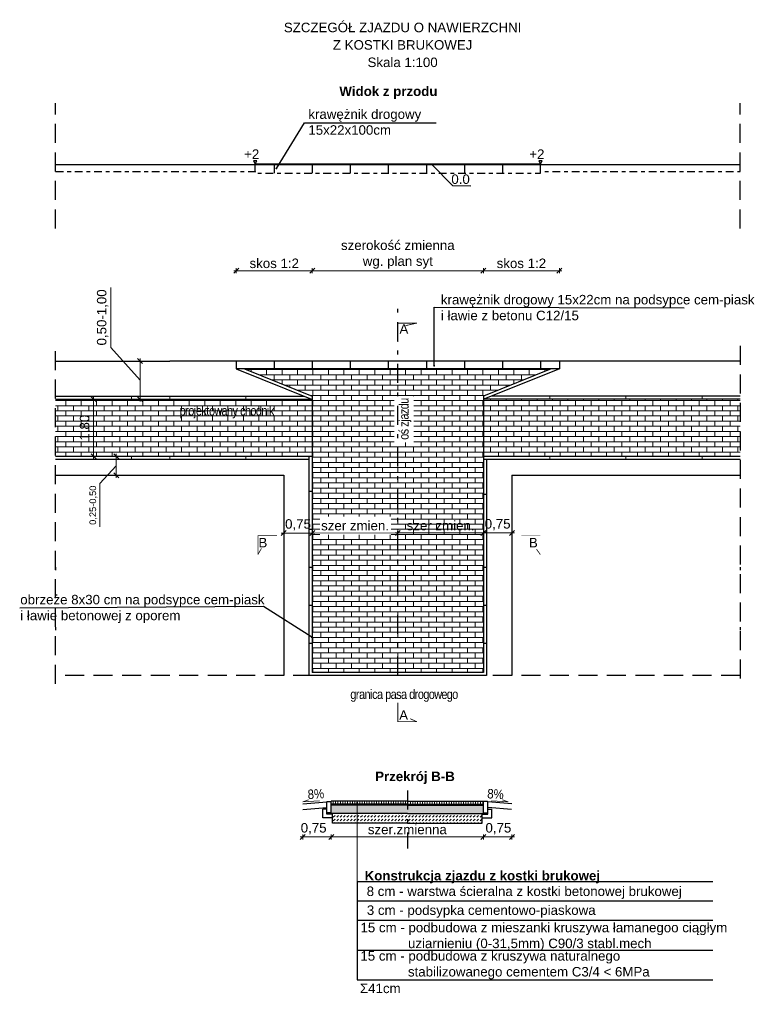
# Model space of a CAD drawing. Header units: metres. Extents: x -854 to 2789, y -128 to 3826.
# Tile 4 of 21: x 212 to 231, y 30 to 56. Entities that reach past the tile are written whole.
import ezdxf
from ezdxf.enums import TextEntityAlignment as Align

# ---------------------------------------------------------------- set-up
doc = ezdxf.new("R2010")
doc.units = ezdxf.units.M
for name, pattern in [('CIĄGŁA', [0]), ('DASHDOT', [1, 0.5, -0.25, 0, -0.25]), ('DASHDOTX2', [50.8, 25.4, -12.7, 0, -12.7]), ('HIDDEN', [0.375, 0.25, -0.125])]:
    doc.linetypes.add(name, pattern=pattern)
for name, color, linetype, lineweight in [('A opisy', 7, 'CIĄGŁA', 13), ('ACODR', 7, 'Continuous', 18), ('D_3_KRESKOWANIE', 7, 'Continuous', 0), ('D_3_OPIS', 7, 'Continuous', 0), ('D_3_WYMIAROWANIE', 7, 'Continuous', 0), ('HATCHE', 7, 'Continuous', 13), ('KRAWĘŻNIK', 7, 'Continuous', 30), ('opis warstw', 7, 'Continuous', 0)]:
    doc.layers.add(name, color=color, linetype=linetype, lineweight=lineweight)
doc.layers.add('OPISY_I_WYMIARY', color=7, linetype='Continuous')
doc.styles.add('opisy', font='arial.ttf', dxfattribs={"height": 0.175})
doc.styles.add('Style-Arial', font='arial.ttf')
doc.styles.add('wym 1do50', font='arial.ttf', dxfattribs={"height": 0.175})
doc.styles.add('WYMIARY', font='geniso.shx', dxfattribs={"width": 0.8})
doc.dimstyles.new('Podstawowy_0_5', dxfattribs={"dimtxt": 0.1, "dimasz": 0.05, "dimexe": 0.1, "dimexo": 0.25, "dimgap": 0.1, "dimtad": 1, "dimzin": 0, "dimdsep": 46, "dimtxsty": 'WYMIARY', "dimblk": 'ARCHTICK', "dimcen": 0.09, "dimclrt": 2, "dimadec": 0, "dimazin": 0, "dimtfac": 1, "dimtofl": 0, "dimtmove": 0, "dimatfit": 3, "dimldrblk": 'ARCHTICK', "dimfxl": 0.7, "dimfxlon": 1, "dimtolj": 1, "dimtzin": 0, "dimarcsym": 0})
doc.dimstyles.new('Wymiar_1 50', dxfattribs={"dimtxt": 0.175, "dimasz": 0.013125, "dimexe": 0.0175, "dimexo": 2.275, "dimgap": 0.065625, "dimtad": 1, "dimzin": 0, "dimtxsty": 'wym 1do50', "dimblk": 'znacznik wymiaru', "dimcen": 0.3, "dimse1": 1, "dimse2": 1, "dimadec": 0, "dimazin": 0, "dimtfac": 1, "dimtmove": 1, "dimatfit": 2, "dimfxl": 1, "dimtzin": 0, "dimlwd": -1, "dimlwe": 0, "dimarcsym": 0})
pattern_1 = [(0, (-16.16635, -0.77066), (0, 0.1354836), []), (90, (-16.16635, -0.77066), (-0.2032, 0.1354836), [0.1354836, -0.1354836])]

# ---------------------------------------------------------------- blocks, each defined once
blk = doc.blocks.new('_ARCHTICK')
at = {"color": 0, "linetype": 'ByBlock', "const_width": 0.15}
blk.add_lwpolyline([(-0.5, -0.5), (0.5, 0.5)], dxfattribs=at)
blk = doc.blocks.new('znacznik wymiaru')
at = {"color": 7}
for p, q in [((-5, -5), (5, 5)), ((-5, 0), (0, 0)), ((0, 5), (0, -5)), ((5, 0), (0, 0))]:
    blk.add_line(p, q, dxfattribs=at)
blk = doc.blocks.new('*D209')
at = {"layer": 'D_3_WYMIAROWANIE', "color": 0, "linetype": 'Continuous', "transparency": 16777216}
blk.add_line((219.338, 42.622), (221.562, 42.623), dxfattribs=at)
at = {"layer": 'Defpoints', "color": 0, "linetype": 'Continuous', "transparency": 16777216}
for p in [(219.325, 42.622), (221.575, 42.623), (221.575, 42.623)]:
    blk.add_point(p, dxfattribs=at)
at = {"layer": 'D_3_WYMIAROWANIE', "color": 0, "linetype": 'Continuous', "transparency": 16777216, "xscale": 0.013125, "yscale": 0.013125, "zscale": 0.013125}
for p, rotation in [((219.325, 42.622), 180.0354428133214), ((221.575, 42.623), 0.03544281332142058)]:
    blk.add_blockref('znacznik wymiaru', p, dxfattribs=dict(at, rotation=rotation))
at = {"layer": 'D_3_WYMIAROWANIE', "color": 0, "linetype": 'Continuous', "transparency": 16777216, "insert": (220.45, 42.815), "char_height": 0.175, "attachment_point": 5, "rotation": 0.0354, "style": 'wym 1do50'}
blk.add_mtext('{\\H1.42857x;szer zmien.}', dxfattribs=at)
blk = doc.blocks.new('*D210')
at = {"layer": 'D_3_WYMIAROWANIE', "color": 0, "linetype": 'Continuous', "transparency": 16777216}
blk.add_line((221.588, 42.623), (223.812, 42.625), dxfattribs=at)
at = {"layer": 'Defpoints', "color": 0, "linetype": 'Continuous', "transparency": 16777216}
for p in [(221.575, 42.623), (223.825, 42.625), (223.825, 42.625)]:
    blk.add_point(p, dxfattribs=at)
at = {"layer": 'D_3_WYMIAROWANIE', "color": 0, "linetype": 'Continuous', "transparency": 16777216, "xscale": 0.013125, "yscale": 0.013125, "zscale": 0.013125}
for p, rotation in [((221.575, 42.623), 180.0572703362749), ((223.825, 42.625), 0.05727033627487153)]:
    blk.add_blockref('znacznik wymiaru', p, dxfattribs=dict(at, rotation=rotation))
at = {"layer": 'D_3_WYMIAROWANIE', "color": 0, "linetype": 'Continuous', "transparency": 16777216, "insert": (222.7, 42.817), "char_height": 0.175, "attachment_point": 5, "rotation": 0.0573, "style": 'wym 1do50'}
blk.add_mtext('{\\H1.42857x;szer zmien.}', dxfattribs=at)
blk = doc.blocks.new('*D211')
at = {"layer": 'D_3_WYMIAROWANIE', "color": 0, "linetype": 'Continuous', "transparency": 16777216}
blk.add_line((219.312, 49.522), (217.338, 49.522), dxfattribs=at)
at = {"layer": 'Defpoints', "color": 0, "linetype": 'Continuous', "transparency": 16777216}
for p in [(217.325, 49.522), (217.325, 47.143), (219.325, 45.843)]:
    blk.add_point(p, dxfattribs=at)
at = {"layer": 'D_3_WYMIAROWANIE', "color": 0, "linetype": 'Continuous', "transparency": 16777216, "xscale": 0.013125, "yscale": 0.013125, "zscale": 0.013125, "rotation": 180}
blk.add_blockref('znacznik wymiaru', (217.325, 49.522), dxfattribs=at)
at = {"layer": 'D_3_WYMIAROWANIE', "color": 0, "linetype": 'Continuous', "transparency": 16777216, "xscale": 0.013125, "yscale": 0.013125, "zscale": 0.013125}
blk.add_blockref('znacznik wymiaru', (219.325, 49.522), dxfattribs=at)
at = {"layer": 'D_3_WYMIAROWANIE', "color": 0, "linetype": 'Continuous', "transparency": 16777216, "insert": (218.325, 49.715), "char_height": 0.175, "attachment_point": 5, "style": 'wym 1do50'}
blk.add_mtext('{\\H1.42857x;skos 1:2}', dxfattribs=at)
blk = doc.blocks.new('*D212')
at = {"layer": 'D_3_WYMIAROWANIE', "color": 0, "linetype": 'Continuous', "transparency": 16777216}
blk.add_line((223.838, 49.522), (225.812, 49.522), dxfattribs=at)
at = {"layer": 'Defpoints', "color": 0, "linetype": 'Continuous', "transparency": 16777216}
for p in [(225.825, 49.522), (225.825, 47.143), (223.825, 45.643)]:
    blk.add_point(p, dxfattribs=at)
at = {"layer": 'D_3_WYMIAROWANIE', "color": 0, "linetype": 'Continuous', "transparency": 16777216, "xscale": 0.013125, "yscale": 0.013125, "zscale": 0.013125, "rotation": 180}
blk.add_blockref('znacznik wymiaru', (223.825, 49.522), dxfattribs=at)
at = {"layer": 'D_3_WYMIAROWANIE', "color": 0, "linetype": 'Continuous', "transparency": 16777216, "xscale": 0.013125, "yscale": 0.013125, "zscale": 0.013125}
blk.add_blockref('znacznik wymiaru', (225.825, 49.522), dxfattribs=at)
at = {"layer": 'D_3_WYMIAROWANIE', "color": 0, "linetype": 'Continuous', "transparency": 16777216, "insert": (224.825, 49.715), "char_height": 0.175, "attachment_point": 5, "style": 'wym 1do50'}
blk.add_mtext('{\\H1.42857x;skos 1:2}', dxfattribs=at)
blk = doc.blocks.new('*D213')
at = {"layer": 'D_3_WYMIAROWANIE', "color": 0, "linetype": 'Continuous', "transparency": 16777216}
blk.add_line((219.338, 49.522), (223.812, 49.522), dxfattribs=at)
at = {"layer": 'Defpoints', "color": 0, "linetype": 'Continuous', "transparency": 16777216}
for p in [(223.825, 49.522), (219.325, 43.152), (223.825, 43.12)]:
    blk.add_point(p, dxfattribs=at)
at = {"layer": 'D_3_WYMIAROWANIE', "color": 0, "linetype": 'Continuous', "transparency": 16777216, "xscale": 0.013125, "yscale": 0.013125, "zscale": 0.013125, "rotation": 180}
blk.add_blockref('znacznik wymiaru', (219.325, 49.522), dxfattribs=at)
at = {"layer": 'D_3_WYMIAROWANIE', "color": 0, "linetype": 'Continuous', "transparency": 16777216, "xscale": 0.013125, "yscale": 0.013125, "zscale": 0.013125}
blk.add_blockref('znacznik wymiaru', (223.825, 49.522), dxfattribs=at)
at = {"layer": 'D_3_WYMIAROWANIE', "color": 0, "linetype": 'Continuous', "transparency": 16777216, "insert": (221.575, 49.946), "char_height": 0.175, "attachment_point": 5, "style": 'wym 1do50'}
blk.add_mtext('{\\H1.42857x;szerokość zmienna\\Pwg. plan syt}', dxfattribs=at)
blk = doc.blocks.new('_Dot')
at = {"color": 0, "linetype": 'ByBlock', "lineweight": -2}
blk.add_line((-0.5, 0), (-1, 0), dxfattribs=at)
at = {"color": 0, "linetype": 'ByBlock', "const_width": 0.5}
blk.add_lwpolyline([(-0.25, 0, 1), (0.25, 0, 1)], format="xyb", close=True, dxfattribs=at)
blk = doc.blocks.new('*D221')
at = {"layer": 'D_3_WYMIAROWANIE', "color": 0, "linetype": 'Continuous', "transparency": 16777216}
blk.add_line((219.088, 34.628), (219.812, 34.628), dxfattribs=at)
at = {"layer": 'Defpoints', "color": 0, "linetype": 'Continuous', "transparency": 16777216}
for p in [(219.075, 35.5), (219.825, 35.56), (219.825, 34.628)]:
    blk.add_point(p, dxfattribs=at)
at = {"layer": 'D_3_WYMIAROWANIE', "color": 0, "linetype": 'Continuous', "transparency": 16777216, "xscale": 0.013125, "yscale": 0.013125, "zscale": 0.013125, "rotation": 180}
blk.add_blockref('znacznik wymiaru', (219.075, 34.628), dxfattribs=at)
at = {"layer": 'D_3_WYMIAROWANIE', "color": 0, "linetype": 'Continuous', "transparency": 16777216, "xscale": 0.013125, "yscale": 0.013125, "zscale": 0.013125}
blk.add_blockref('znacznik wymiaru', (219.825, 34.628), dxfattribs=at)
at = {"layer": 'D_3_WYMIAROWANIE', "color": 0, "linetype": 'Continuous', "transparency": 16777216, "insert": (219.361, 34.844), "char_height": 0.175, "attachment_point": 5, "style": 'wym 1do50'}
blk.add_mtext('{\\H1.42857x;0,75}', dxfattribs=at)
blk = doc.blocks.new('*D222')
at = {"layer": 'D_3_WYMIAROWANIE', "color": 0, "linetype": 'Continuous', "transparency": 16777216}
blk.add_line((219.838, 34.628), (223.812, 34.628), dxfattribs=at)
at = {"layer": 'Defpoints', "color": 0, "linetype": 'Continuous', "transparency": 16777216}
for p in [(219.825, 35.56), (223.825, 35.56), (223.825, 34.628)]:
    blk.add_point(p, dxfattribs=at)
at = {"layer": 'D_3_WYMIAROWANIE', "color": 0, "linetype": 'Continuous', "transparency": 16777216, "xscale": 0.013125, "yscale": 0.013125, "zscale": 0.013125, "rotation": 180}
blk.add_blockref('znacznik wymiaru', (219.825, 34.628), dxfattribs=at)
at = {"layer": 'D_3_WYMIAROWANIE', "color": 0, "linetype": 'Continuous', "transparency": 16777216, "xscale": 0.013125, "yscale": 0.013125, "zscale": 0.013125}
blk.add_blockref('znacznik wymiaru', (223.825, 34.628), dxfattribs=at)
at = {"layer": 'D_3_WYMIAROWANIE', "color": 0, "linetype": 'Continuous', "transparency": 16777216, "insert": (221.825, 34.821), "char_height": 0.175, "attachment_point": 5, "style": 'wym 1do50'}
blk.add_mtext('{\\H1.42857x;szer.zmienna}', dxfattribs=at)
blk = doc.blocks.new('*D223')
at = {"layer": 'D_3_WYMIAROWANIE', "color": 0, "linetype": 'Continuous', "transparency": 16777216}
blk.add_line((223.838, 34.628), (224.562, 34.628), dxfattribs=at)
at = {"layer": 'Defpoints', "color": 0, "linetype": 'Continuous', "transparency": 16777216}
for p in [(223.825, 35.56), (224.575, 35.5), (224.575, 34.628)]:
    blk.add_point(p, dxfattribs=at)
at = {"layer": 'D_3_WYMIAROWANIE', "color": 0, "linetype": 'Continuous', "transparency": 16777216, "xscale": 0.013125, "yscale": 0.013125, "zscale": 0.013125, "rotation": 180}
blk.add_blockref('znacznik wymiaru', (223.825, 34.628), dxfattribs=at)
at = {"layer": 'D_3_WYMIAROWANIE', "color": 0, "linetype": 'Continuous', "transparency": 16777216, "xscale": 0.013125, "yscale": 0.013125, "zscale": 0.013125}
blk.add_blockref('znacznik wymiaru', (224.575, 34.628), dxfattribs=at)
at = {"layer": 'D_3_WYMIAROWANIE', "color": 0, "linetype": 'Continuous', "transparency": 16777216, "insert": (224.22, 34.844), "char_height": 0.175, "attachment_point": 5, "style": 'wym 1do50'}
blk.add_mtext('{\\H1.42857x;0,75}', dxfattribs=at)
blk = doc.blocks.new('*D215')
at = {"layer": 'D_3_WYMIAROWANIE', "color": 0, "linetype": 'Continuous', "transparency": 16777216}
for p, q in [((214.025, 47.506), (214.025, 49.082)), ((214.795, 46.643), (214.025, 47.506)), ((214.795, 46.157), (214.795, 47.13))]:
    blk.add_line(p, q, dxfattribs=at)
at = {"layer": 'Defpoints', "color": 0, "linetype": 'Continuous', "transparency": 16777216}
for p in [(214.795, 47.143), (214.795, 47.143), (214.711, 46.143)]:
    blk.add_point(p, dxfattribs=at)
at = {"layer": 'D_3_WYMIAROWANIE', "color": 0, "linetype": 'Continuous', "transparency": 16777216, "xscale": 0.013125, "yscale": 0.013125, "zscale": 0.013125}
for p, rotation in [((214.795, 47.143), 90), ((214.795, 46.143), 270)]:
    blk.add_blockref('znacznik wymiaru', p, dxfattribs=dict(at, rotation=rotation))
at = {"layer": 'D_3_WYMIAROWANIE', "color": 0, "linetype": 'Continuous', "transparency": 16777216, "insert": (213.809, 48.294), "char_height": 0.175, "attachment_point": 5, "rotation": 90, "style": 'wym 1do50'}
blk.add_mtext('{\\H1.42857x;0,50-1,00}', dxfattribs=at)
blk = doc.blocks.new('*D216')
at = {"layer": 'D_3_WYMIAROWANIE', "color": 0, "linetype": 'Continuous', "transparency": 16777216}
blk.add_line((213.575, 46.13), (213.575, 44.657), dxfattribs=at)
at = {"layer": 'Defpoints', "color": 0, "linetype": 'Continuous', "transparency": 16777216}
for p in [(213.575, 46.143), (213.575, 44.643), (214.711, 44.643)]:
    blk.add_point(p, dxfattribs=at)
at = {"layer": 'D_3_WYMIAROWANIE', "color": 0, "linetype": 'Continuous', "transparency": 16777216, "xscale": 0.013125, "yscale": 0.013125, "zscale": 0.013125}
for p, rotation in [((213.575, 46.143), 90), ((213.575, 44.643), 270)]:
    blk.add_blockref('znacznik wymiaru', p, dxfattribs=dict(at, rotation=rotation))
at = {"layer": 'D_3_WYMIAROWANIE', "color": 0, "linetype": 'Continuous', "transparency": 16777216, "insert": (213.359, 45.393), "char_height": 0.175, "attachment_point": 5, "rotation": 90, "style": 'wym 1do50'}
blk.add_mtext('{\\H1.42857x;1,80}', dxfattribs=at)
blk = doc.blocks.new('*D217')
at = {"layer": 'D_3_WYMIAROWANIE', "color": 0, "linetype": 'Continuous', "transparency": 16777216}
blk.add_line((219.312, 42.622), (218.588, 42.622), dxfattribs=at)
at = {"layer": 'Defpoints', "color": 0, "linetype": 'Continuous', "transparency": 16777216}
for p in [(218.575, 42.622), (218.575, 42.622), (219.325, 42.622)]:
    blk.add_point(p, dxfattribs=at)
at = {"layer": 'D_3_WYMIAROWANIE', "color": 0, "linetype": 'Continuous', "transparency": 16777216, "xscale": 0.013125, "yscale": 0.013125, "zscale": 0.013125, "rotation": 180}
blk.add_blockref('znacznik wymiaru', (218.575, 42.622), dxfattribs=at)
at = {"layer": 'D_3_WYMIAROWANIE', "color": 0, "linetype": 'Continuous', "transparency": 16777216, "xscale": 0.013125, "yscale": 0.013125, "zscale": 0.013125}
blk.add_blockref('znacznik wymiaru', (219.325, 42.622), dxfattribs=at)
at = {"layer": 'D_3_WYMIAROWANIE', "color": 0, "linetype": 'Continuous', "transparency": 16777216, "insert": (218.95, 42.838), "char_height": 0.175, "attachment_point": 5, "style": 'wym 1do50'}
blk.add_mtext('{\\H1.42857x;0,75}', dxfattribs=at)
blk = doc.blocks.new('*D218')
at = {"layer": 'D_3_WYMIAROWANIE', "color": 0, "linetype": 'Continuous', "transparency": 16777216}
blk.add_line((224.562, 42.625), (223.838, 42.625), dxfattribs=at)
at = {"layer": 'Defpoints', "color": 0, "linetype": 'Continuous', "transparency": 16777216}
for p in [(223.825, 42.625), (223.825, 42.625), (224.575, 42.625)]:
    blk.add_point(p, dxfattribs=at)
at = {"layer": 'D_3_WYMIAROWANIE', "color": 0, "linetype": 'Continuous', "transparency": 16777216, "xscale": 0.013125, "yscale": 0.013125, "zscale": 0.013125, "rotation": 180}
blk.add_blockref('znacznik wymiaru', (223.825, 42.625), dxfattribs=at)
at = {"layer": 'D_3_WYMIAROWANIE', "color": 0, "linetype": 'Continuous', "transparency": 16777216, "xscale": 0.013125, "yscale": 0.013125, "zscale": 0.013125}
blk.add_blockref('znacznik wymiaru', (224.575, 42.625), dxfattribs=at)
at = {"layer": 'D_3_WYMIAROWANIE', "color": 0, "linetype": 'Continuous', "transparency": 16777216, "insert": (224.2, 42.841), "char_height": 0.175, "attachment_point": 5, "style": 'wym 1do50'}
blk.add_mtext('{\\H1.42857x;0,75}', dxfattribs=at)
blk = doc.blocks.new('*D219')
at = {"layer": 'D_3_WYMIAROWANIE', "color": 0, "linetype": 'Continuous', "transparency": 16777216}
for p, q in [((214.17, 44.157), (214.17, 44.63)), ((214.17, 44.393), (213.739, 43.924)), ((213.739, 43.924), (213.739, 42.782))]:
    blk.add_line(p, q, dxfattribs=at)
at = {"layer": 'Defpoints', "color": 0, "linetype": 'Continuous', "transparency": 16777216}
for p in [(213.405, 44.643), (214.17, 44.643), (213.405, 44.143)]:
    blk.add_point(p, dxfattribs=at)
at = {"layer": 'D_3_WYMIAROWANIE', "color": 0, "linetype": 'Continuous', "transparency": 16777216, "xscale": 0.013125, "yscale": 0.013125, "zscale": 0.013125}
for p, rotation in [((214.17, 44.643), 90), ((214.17, 44.143), 270)]:
    blk.add_blockref('znacznik wymiaru', p, dxfattribs=dict(at, rotation=rotation))
at = {"layer": 'D_3_WYMIAROWANIE', "color": 0, "linetype": 'Continuous', "transparency": 16777216, "insert": (213.569, 43.353), "char_height": 0.175, "attachment_point": 5, "rotation": 90, "style": 'wym 1do50'}
blk.add_mtext('0,25-0,50', dxfattribs=at)

msp = doc.modelspace()

# ---------------------------------------------------------------- hatches: boundary and pattern name
at = {"lineweight": 13}
h = msp.add_hatch(dxfattribs=at)
h.set_pattern_fill('AR-BRSTD', color=253, scale=0.002)
h.set_pattern_definition(pattern_1)
h.paths.add_polyline_path([(219.325, 46.143), (212.575, 46.143), (212.575, 44.643), (219.325, 44.643)])
h.paths.add_polyline_path([(214.759, 46.012), (214.759, 47.788), (214.282, 47.788), (214.282, 46.012)], flags=9)
h.paths.add_polyline_path([(213.578, 44.601), (213.578, 46.164), (213.1, 46.164), (213.1, 44.601)], flags=9)
h.paths.add_polyline_path([(214.714, 44.011), (214.714, 44.778), (214.236, 44.778), (214.236, 44.011)], flags=9)
h.paths.add_polyline_path([(215.755, 45.577), (218.382, 45.577), (218.382, 46.098), (215.755, 46.098)], flags=24)
h = msp.add_hatch(dxfattribs=at)
h.set_pattern_fill('AR-BRSTD', color=253, scale=0.002)
h.set_pattern_definition(pattern_1)
h.paths.add_polyline_path([(221.575, 43.143), (221.575, 46.943), (217.54, 46.943), (219.325, 46.223), (219.325, 40.143), (219.325, 38.951), (221.575, 38.951), (221.575, 39.773)])
h.paths.add_polyline_path([(221.995, 45.003), (221.995, 46.225), (221.475, 46.225), (221.475, 45.003)])
h.paths.add_polyline_path([(219.523, 42.574), (221.396, 42.575), (221.396, 43.053), (219.523, 43.052)], flags=16)
h.paths.add_polyline_path([(219.325, 45.098), (219.325, 44.558), (219.325, 45.324)], flags=17)
h.paths.add_polyline_path([(223.825, 38.951), (223.825, 46.223), (224.797, 46.616), (225.61, 46.943), (221.575, 46.943), (221.575, 43.143), (221.575, 39.773), (221.575, 38.951)])
h = msp.add_hatch(dxfattribs=at)
h.set_pattern_fill('AR-BRSTD', color=253, scale=0.002)
h.set_pattern_definition(pattern_1)
h.paths.add_polyline_path([(223.825, 44.643), (230.575, 44.643), (230.575, 46.143), (225.575, 46.143), (225.149, 46.143), (223.841, 46.143), (223.825, 45.643)])
at = {"layer": 'D_3_KRESKOWANIE', "linetype": 'Continuous'}
h = msp.add_hatch(dxfattribs=at)
h.set_pattern_fill('DASH', color=8, scale=0.02, angle=45, style=0)
h.set_pattern_definition([(45, (-3279.81739, -5479.362604), (0, 0.0898025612), [0.0635, -0.0635])])
h.paths.add_polyline_path([(223.795, 35.12), (223.785, 35.177), (223.805, 35.24), (221.864, 35.24), (219.855, 35.23), (219.855, 35.197), (219.855, 35.17), (219.855, 34.99), (221.825, 34.99), (223.795, 34.99)])
at = {"layer": 'HATCHE', "linetype": 'Continuous'}
h = msp.add_hatch(dxfattribs=at)
h.set_pattern_fill('GRAVEL', color=252, scale=0.01, angle=90, style=0)
h.set_pattern_definition([(318.0127875, (-3280.071387, -5479.179724), (2.28599999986, -2.03200000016), [0.034172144, -3.383048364]), (274.969741, (-3280.045987, -5479.202584), (-0.25400001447, 3.047999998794), [0.058640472, -5.805404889]), (222.5104471, (-3280.040907, -5479.261004), (2.793999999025, 2.540000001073), [0.041348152, -4.093472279]), (357.273689, (-3279.977407, -5479.360064), (-5.079999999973, 0.254000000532), [0.053400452, -5.286643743]), (22.83365418, (-3279.924067, -5479.362604), (-3.047999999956, -1.270000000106), [0.05236337, -5.183980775]), (87.273689, (-3279.875807, -5479.342284), (-0.254000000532, -5.079999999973), [0.053400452, -5.286643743]), (127.69424047, (-3279.873267, -5479.288944), (2.54000000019, -3.301999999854), [0.070619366, -6.991311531]), (162.25532837, (-3279.916447, -5479.233064), (-5.587999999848, 1.778000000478), [0.066671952, -6.60052566]), (211.42956562, (-3279.979947, -5479.212744), (-3.301999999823, -2.032000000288), [0.0535813, -5.30455457]), (265.2363583, (-3280.025667, -5479.240684), (0.25400000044, 2.79399999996), [0.061171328, -2.997393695]), (312.3974378, (-3280.030747, -5479.301644), (2.794000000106, -3.047999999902), [0.079107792, -7.831677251]), (228.81407483, (-3279.974867, -5479.108604), (-1.52400000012, -1.77799999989), [0.027000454, -2.673056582]), (261.4692344, (-3279.992647, -5479.128924), (0.507999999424, 3.30200000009), [0.051368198, -5.0854639]), (315, (-3280.00027, -5479.17972), (0.254, -5e-17), [0.035920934, -0.323289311]), (293.1985905, (-3280.030747, -5479.197504), (-0.50799999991, 1.27000000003), [0.019344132, -1.915062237]), (21.8014095, (-3280.023127, -5479.215284), (-0.76199999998, -0.25400000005), [0.027356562, -1.340475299]), (120.9637565, (-3279.997727, -5479.205124), (-0.50799999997, 0.76200000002), [0.044431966, -1.436629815]), (251.5650512, (-3280.02059, -5479.16702), (0.254, 0.508), [0.032128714, -0.771089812]), (106.38954033, (-3280.023127, -5479.362604), (-0.762, 2.54), [0.0450088, -4.455882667]), (160.34617594, (-3280.035827, -5479.319424), (2.793999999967, -1.016000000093), [0.037759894, -3.738221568]), (23.1985905, (-3280.071387, -5479.167024), (-1.27000000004, -0.50799999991), [0.03868801, -1.895718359]), (73.61045967, (-3280.035827, -5479.151784), (-0.761999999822, -2.540000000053), [0.0450088, -4.455882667]), (69.4439548, (-3279.865647, -5479.362604), (-0.508, -1.27), [0.04340352, -2.126773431]), (24.7751406, (-3279.850407, -5479.321964), (-2.793999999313, -1.27000000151), [0.036367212, -3.600359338]), (156.8014095, (-3279.817387, -5479.164484), (-1.27000000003, 0.50799999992), [0.03868801, -1.895718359]), (107.35402464, (-3279.852947, -5479.149244), (1.016000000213, -3.301999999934), [0.042578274, -4.215237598]), (159.4439548, (-3279.817387, -5479.288944), (1.27, -0.50800000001), [0.02170176, -2.148475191]), (191.3099325, (-3279.817387, -5479.179724), (-1.016, -0.254), [0.01295146, -1.282199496]), (255.9637565, (-3279.83009, -5479.182264), (0.254, 0.762), [0.05236337, -0.994905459]), (276.00900596, (-3279.842787, -5479.233064), (-0.254000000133, 2.539999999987), [0.0485267, -4.804136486]), (33.6900675, (-3279.97487, -5479.205124), (-0.508, -0.254), [0.036632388, -0.879177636]), (83.15722659, (-3279.944387, -5479.184804), (0.507999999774, 4.318000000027), [0.063955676, -6.3316009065]), (150.9453959, (-3279.936767, -5479.121304), (1.77799999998, -1.01600000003), [0.026150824, -2.588939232]), (180, (-3279.95963, -5479.1086), (-0.254, -0.254), [0.01524, -0.23876]), (210.25643716, (-3279.850407, -5479.238144), (1.77800000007, 1.015999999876), [0.035286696, -3.493394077]), (138.0127875, (-3279.880887, -5479.255924), (-2.28599999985, 2.03200000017), [0.068344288, -3.34887622]), (90, (-3279.93169, -5479.2102), (-0.254, 0.254), [0.06604, -0.18796]), (55.3048465, (-3279.931687, -5479.144164), (1.777999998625, 2.540000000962), [0.040160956, -3.975931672]), (344.0546041, (-3279.908827, -5479.111144), (1.016, -0.25399999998), [0.036982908, -1.812165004]), (297.64597536, (-3279.873267, -5479.121304), (2.539999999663, -4.826000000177), [0.06021451, -5.961246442]), (265.42607874, (-3279.845327, -5479.174644), (-0.254, -3.302), [0.063702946, -6.306584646])])
h.paths.add_polyline_path([(219.825, 35.46), (219.825, 35.26), (219.845, 35.24), (221.825, 35.24), (223.805, 35.24), (223.825, 35.26), (223.825, 35.46), (221.825, 35.46)])
at = {"layer": 'KRAWĘŻNIK', "lineweight": 15, "true_color": 0x636466}
h = msp.add_hatch(dxfattribs=at)
h.set_pattern_fill('ANSI31', color=251, scale=0.02, angle=45)
h.set_pattern_definition([(90, (-2041.361955, -3934.85418), (-0.0635, 7e-18), [])])
h.paths.add_polyline_path([(223.825, 35.57), (219.825, 35.57), (219.825, 35.49), (223.825, 35.49)])

# ---------------------------------------------------------------- linework, layer by layer
at = {"linetype": 'HIDDEN', "ltscale": 2}
for p, q in [((212.575, 38.657), (212.575, 47.543)), ((230.575, 47.543), (230.575, 38.657)), ((230.575, 38.871), (212.575, 38.871))]:
    msp.add_line(p, q, dxfattribs=at)
for p, q in [((212.575, 47.143), (215.575, 47.143)), ((230.575, 47.143), (227.575, 47.143)), ((212.575, 46.223), (219.111, 46.223)), ((212.575, 46.143), (219.325, 46.143)), ((219.325, 46.223), (219.325, 40.143)), ((223.825, 46.223), (223.825, 41.643)), ((230.575, 46.143), (223.825, 46.143)), ((230.575, 46.223), (224.039, 46.223)), ((212.575, 44.643), (219.325, 44.643)), ((212.575, 44.563), (219.245, 44.563)), ((223.825, 44.643), (230.575, 44.643)), ((223.825, 44.563), (230.575, 44.563)), ((212.575, 44.143), (218.575, 44.143)), ((218.575, 44.143), (218.575, 38.871)), ((224.575, 44.143), (224.575, 38.871)), ((224.575, 44.143), (230.575, 44.143)), ((219.325, 40.143), (219.325, 38.951)), ((220.505, 33.453), (220.505, 30.867)), ((220.505, 30.867), (229.857, 30.867))]:
    msp.add_line(p, q)
at = {"linetype": 'HIDDEN', "ltscale": 2, "flags": 128}
for points in [[(212.575, 50.634), (212.575, 53.934)], [(230.575, 50.634), (230.575, 53.934)]]:
    msp.add_lwpolyline(points, dxfattribs=at)
at = {"flags": 128}
for points in [[(217.825, 52.134), (217.825, 52.334)], [(217.825, 52.314), (217.825, 52.334)], [(218.325, 52.334), (218.325, 52.084)], [(219.325, 52.334), (219.325, 52.084)], [(220.325, 52.334), (220.325, 52.084)], [(221.325, 52.334), (221.325, 52.084)], [(222.325, 52.334), (222.325, 52.084)], [(223.325, 52.334), (223.325, 52.084)], [(224.325, 52.334), (224.325, 52.084)], [(225.325, 52.334), (225.325, 52.314)], [(225.325, 52.134), (225.325, 52.334)], [(212.575, 52.314), (226.325, 52.314)], [(226.325, 52.314), (230.575, 52.314)], [(227.575, 47.143), (215.575, 47.143)], [(217.325, 47.143), (217.325, 46.943)], [(218.325, 47.143), (218.325, 46.943)], [(219.325, 47.143), (219.325, 46.943)], [(220.325, 47.143), (220.325, 46.943)], [(221.325, 47.143), (221.325, 46.943)], [(222.325, 47.143), (222.325, 46.943)], [(223.325, 47.143), (223.325, 46.943)], [(224.325, 47.143), (224.325, 46.943)], [(225.325, 47.143), (225.325, 46.943)], [(225.825, 47.143), (225.825, 46.943)], [(225.825, 47.143), (225.825, 46.943)], [(225.825, 46.943), (217.327, 46.943)], [(217.327, 46.943), (219.309, 46.143)], [(217.54, 46.943), (219.325, 46.223)], [(225.61, 46.943), (223.825, 46.223)], [(225.823, 46.943), (223.841, 46.143)], [(219.245, 40.063), (219.245, 44.643)], [(223.905, 44.563), (223.905, 41.522)], [(219.245, 43.723), (219.325, 43.723)], [(223.825, 43.643), (223.905, 43.643)], [(219.245, 42.723), (219.325, 42.723)], [(223.825, 42.643), (223.905, 42.643)], [(212.575, 41.723), (212.575, 41.643)], [(219.245, 41.723), (219.325, 41.723)], [(223.825, 41.723), (223.825, 38.951), (219.325, 38.951)], [(223.905, 41.723), (223.905, 38.871), (223.655, 38.871)], [(223.825, 41.723), (223.905, 41.723)], [(230.575, 41.723), (230.575, 41.643)], [(219.245, 40.723), (219.325, 40.723)], [(223.825, 40.723), (223.905, 40.723)], [(212.575, 40.143), (212.575, 40.063)], [(223.655, 38.871), (219.245, 38.871), (219.245, 40.063)], [(230.575, 40.143), (230.575, 40.063)], [(219.245, 39.723), (219.325, 39.723)], [(223.825, 39.723), (223.905, 39.723)], [(219.075, 35.5), (219.705, 35.55)], [(221.825, 35.57), (219.825, 35.57)], [(221.825, 35.49), (219.825, 35.49)], [(221.825, 35.57), (223.825, 35.57)], [(221.825, 35.49), (223.825, 35.49)], [(224.575, 35.5), (223.945, 35.55)], [(219.075, 35.35), (219.705, 35.4)], [(221.825, 35.46), (219.825, 35.46)], [(221.825, 35.24), (219.845, 35.24)], [(221.825, 35.46), (223.825, 35.46)], [(221.825, 35.24), (223.805, 35.24)], [(224.563, 35.351), (223.945, 35.4)], [(221.825, 34.99), (219.855, 34.99), (219.855, 35.13)], [(221.825, 34.99), (223.795, 34.99), (223.795, 35.13)], [(220.505, 33.453), (229.857, 33.453)], [(220.505, 32.944), (229.857, 32.944)], [(220.505, 32.434), (229.857, 32.434)], [(220.505, 31.646), (229.857, 31.646)]]:
    msp.add_lwpolyline(points, dxfattribs=at)
at = {"lineweight": 30, "flags": 128}
msp.add_lwpolyline([(217.825, 52.334), (225.325, 52.334)], dxfattribs=at)
at = {"linetype": 'DASHDOTX2', "ltscale": 0.008, "flags": 128}
msp.add_lwpolyline([(212.575, 52.134), (217.825, 52.134), (217.825, 52.084), (225.325, 52.084), (225.325, 52.134), (230.575, 52.134)], dxfattribs=at)
at = {"linetype": 'DASHDOT', "flags": 128}
for points in [[(221.575, 38.871), (221.575, 39.773), (221.575, 43.143), (221.575, 48.599)], [(221.825, 35.848), (221.825, 34.321)]]:
    msp.add_lwpolyline(points, dxfattribs=at)
at = {"flags": 128}
for points, const_width in [([(221.575, 47.643), (221.575, 48.143), (222.075, 48.143)], 0.02), ([(222.075, 48.143), (221.776, 48.077)], 0.02), ([(218.395, 42.555), (217.895, 42.555), (217.895, 42.055)], 0.02), ([(224.823, 42.555), (225.323, 42.555), (225.323, 42.055)], 0.005), ([(217.895, 42.055), (217.988, 42.217)], 0.02), ([(225.323, 42.055), (225.222, 42.198)], 0.02), ([(221.575, 38.158), (221.575, 37.658), (222.075, 37.658)], 0.02), ([(222.075, 37.658), (221.898, 37.738)], 0.02)]:
    msp.add_lwpolyline(points, dxfattribs=dict(at, const_width=const_width))
at = {"layer": 'A opisy'}
msp.add_line((220.505, 35.477), (220.505, 33.453), dxfattribs=at)
at = {"layer": 'D_3_WYMIAROWANIE', "flags": 128}
for points in [[(213.575, 46.223), (213.575, 46.143)], [(214.575, 46.223), (214.575, 46.143)], [(215.575, 46.223), (215.575, 46.143)], [(217.575, 46.223), (217.575, 46.143)], [(225.575, 46.223), (225.575, 46.143)], [(227.575, 46.143), (227.575, 46.223)], [(227.575, 46.223), (227.575, 46.143)], [(229.575, 46.223), (229.575, 46.143)], [(213.575, 44.643), (213.575, 44.563)], [(214.575, 44.643), (214.575, 44.563)], [(215.575, 44.643), (215.575, 44.563)], [(217.575, 44.643), (217.575, 44.563)], [(225.575, 44.643), (225.575, 44.563)], [(227.575, 44.643), (227.575, 44.563)], [(229.575, 44.643), (229.575, 44.563)]]:
    msp.add_lwpolyline(points, dxfattribs=at)
at = {"layer": 'D_3_WYMIAROWANIE', "linetype": 'Continuous', "flags": 128}
for points in [[(219.519, 35.58), (219.079, 35.554), (219.229, 35.605)], [(224.04, 35.58), (224.48, 35.554), (224.331, 35.605)]]:
    msp.add_lwpolyline(points, dxfattribs=at)
at = {"layer": 'KRAWĘŻNIK', "linetype": 'Continuous'}
for p, q in [((219.705, 35.55), (219.715, 35.56)), ((219.705, 35.23), (219.705, 35.55)), ((219.715, 35.56), (219.825, 35.56)), ((219.825, 35.26), (219.825, 35.57)), ((223.825, 35.26), (223.825, 35.57)), ((223.935, 35.56), (223.825, 35.56)), ((223.945, 35.55), (223.935, 35.56)), ((223.945, 35.23), (223.945, 35.55)), ((219.605, 35.13), (219.605, 35.36)), ((219.705, 35.36), (219.605, 35.36)), ((219.825, 35.26), (219.705, 35.26)), ((219.855, 35.23), (219.705, 35.23)), ((219.825, 35.26), (219.855, 35.23)), ((219.855, 35.13), (219.855, 35.23)), ((223.825, 35.26), (223.795, 35.23)), ((223.795, 35.23), (223.945, 35.23)), ((223.795, 35.13), (223.795, 35.23)), ((223.825, 35.26), (223.945, 35.26)), ((223.945, 35.36), (224.045, 35.36)), ((224.045, 35.13), (224.045, 35.36)), ((219.855, 35.13), (219.605, 35.13)), ((223.795, 35.13), (224.045, 35.13))]:
    msp.add_line(p, q, dxfattribs=at)
at = {"layer": 'OPISY_I_WYMIARY'}
for points in [[(217.871, 52.413), (217.779, 52.413), (217.825, 52.334)], [(225.371, 52.413), (225.279, 52.413), (225.325, 52.334)]]:
    msp.add_lwpolyline(points, close=True, dxfattribs=at)

# ---------------------------------------------------------------- block references
at = {"layer": 'A opisy', "xscale": 0.05, "yscale": 0.05, "zscale": 0.05, "rotation": 90.0513967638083}
msp.add_blockref('_Dot', (220.505, 35.527), dxfattribs=at)

# ---------------------------------------------------------------- texts
at = {"layer": 'ACODR', "char_height": 0.25, "attachment_point": 3, "style": 'Style-Arial'}
for s, insert in [('{\\fArial|b1|i0|c238|p39;Widok z przodu}', (222.617, 54.368)), ('{\\fArial|b1|i0|c238|p39;Przekrój B-B}', (223.074, 36.345))]:
    msp.add_mtext_dynamic_manual_height_columns(s, width=158.60284, gutter_width=15, heights=[0], dxfattribs=dict(at, insert=insert))
at = {"layer": 'D_3_OPIS', "linetype": 'Continuous', "insert": (221.701, 55.461), "char_height": 0.25, "width": 9.18035, "attachment_point": 5, "line_spacing_factor": 1.1, "style": 'opisy'}
msp.add_mtext('{\\Farial|c238;SZCZEGÓŁ ZJAZDU O NAWIERZCHNI \\PZ KOSTKI BRUKOWEJ \\PSkala 1:100}', dxfattribs=at)
at = {"layer": 'D_3_WYMIAROWANIE', "linetype": 'Continuous', "style": 'opisy', "width": 0.857143}
for rotation, p in [(3.2655, (219.431, 35.558)), (356.7345, (224.133, 35.557))]:
    msp.add_text('8%%%', height=0.25, rotation=rotation, dxfattribs=at).set_placement(p, align=Align.BOTTOM_CENTER)
at = {"layer": 'opis warstw', "linetype": 'Continuous', "lineweight": 0, "style": 'opisy'}
for s, p in [('+2', (217.732, 52.389)), ('+2', (225.232, 52.389)), ('0.0', (223.225, 51.73))]:
    msp.add_text(s, height=0.25, dxfattribs=at).set_placement(p, align=Align.BOTTOM_CENTER)
at = {"layer": 'opis warstw', "linetype": 'Continuous', "lineweight": 0, "char_height": 0.25, "style": 'opisy'}
for s, width, gutter_width, heights, insert, attachment_point in [('krawężnik drogowy \\P15x22x100cm', 6.82548, 4.637, [1.17], (219.222, 53.766), 1), ('krawężnik drogowy 15x22cm na podsypce cem-piask \\Pi ławie z betonu C12/15 ', 8.24504, 13.601, [1.637], (222.707, 48.886), 1), ('A', 4.27518, 4.637, [1.17], (221.851, 48.115), 3), ('B', 4.27518, 4.637, [1.17], (218.143, 42.494), 3), ('B', 4.27518, 4.637, [1.17], (225.255, 42.494), 3), ('\\pxql;obrzeże 8x30 cm na podsypce cem-piask \\Pi ławie betonowej z oporem', 6.82548, 4.637, [1.17], (218.471, 40.995), 3), ('A', 4.27518, 4.637, [1.17], (221.844, 37.958), 3), ('\\pxqr; {\\fArial|b1|i0|c238|p39;Konstrukcja zjazdu z kostki brukowej}', 8.90555, 0.862, [4.741], (217.987, 33.733), 1), ('\\pi2.94636;8 cm - warstwa ścieralna z kostki betonowej brukowej', 11.28508, 0.862, [4.741], (217.809, 33.323), 1), ('3 cm - podsypka cementowo-piaskowa', 11.41765, 0.862, [4.741], (220.76, 32.826), 1), ('\\A1;\\pxi-5,l5;15 cm - podbudowa z mieszanki kruszywa łamanegoo ciągłym  uziarnieniu (0-31,5mm) C90/3 stabl.mech', 11.41765, 0.862, [4.741], (220.593, 32.369), 1), ('\\A1;\\pxql;15 cm - podbudowa z kruszywa naturalnego\\P\\pl5;stabilizowanego cementem C3/4 < 6MPa', 11.41765, 0.862, [4.741], (220.591, 31.623), 1)]:
    msp.add_mtext_dynamic_manual_height_columns(s, width=width, gutter_width=gutter_width, heights=heights, dxfattribs=dict(at, insert=insert, attachment_point=attachment_point))
at = {"layer": 'opis warstw', "linetype": 'Continuous', "lineweight": 0, "insert": (221.933, 45.075), "char_height": 0.25, "width": 3.81564, "attachment_point": 7, "rotation": 90, "style": 'opisy'}
msp.add_mtext('{\\fArial Narrow|b0|i0|c238|p34;\\T0.9;oś zjazdu}', dxfattribs=at)
at = {"layer": 'opis warstw', "linetype": 'Continuous', "lineweight": 0, "char_height": 0.25, "attachment_point": 7, "style": 'opisy'}
for s, insert, width in [('{\\fArial Narrow|b0|i0|c238|p34;\\T0.9;projektowany chodnik}', (215.836, 45.64), 4.36664), ('{\\fArial Narrow|b0|i0|c238|p34;\\T0.9;granica pasa drogowego}', (220.326, 38.181), 3.81564)]:
    msp.add_mtext(s, dxfattribs=dict(at, insert=insert, width=width))
at = {"layer": 'opis warstw', "linetype": 'Continuous', "lineweight": 0, "insert": (220.288, 30.057), "char_height": 0.25, "width": 9.20152, "attachment_point": 7, "line_spacing_factor": 1.1, "style": 'opisy'}
msp.add_mtext('\\A1;\\P\\pxt6;{\\fArial|b0|i0|c238|p34;   \\fArial|b0|i0|c0|p34;Ʃ}41cm\\P^I', dxfattribs=at)

# ---------------------------------------------------------------- dimensions: what is measured, and where the dimension line sits
at = {"layer": 'D_3_WYMIAROWANIE', "linetype": 'Continuous'}
for base, p1, p2, text, picture, middle in [((223.825, 49.522), (219.325, 43.152), (223.825, 43.12), '{\\H1.42857x;szerokość zmienna\\Pwg. plan syt}', '*D213', (221.575, 49.946)), ((217.325, 49.522), (219.325, 45.843), (217.325, 47.143), '{\\H1.42857x;skos 1:2}', '*D211', (218.325, 49.715)), ((225.825, 49.522), (223.825, 45.643), (225.825, 47.143), '{\\H1.42857x;skos 1:2}', '*D212', (224.825, 49.715)), ((223.825, 34.628), (219.825, 35.56), (223.825, 35.56), '{\\H1.42857x;szer.zmienna}', '*D222', (221.825, 34.821))]:
    dim = msp.add_linear_dim(base=base, p1=p1, p2=p2, text=text, dimstyle='Wymiar_1 50', override={"dimtxt": 0.25}, dxfattribs=at)
    dim.commit()
    dim.dimension.update_dxf_attribs({"geometry": picture, "text_midpoint": middle})
for base, p1, p2, text, picture, middle in [((214.795, 47.143), (214.711, 46.143), (214.795, 47.143), '{\\H1.42857x;0,50-1,00}', '*D215', (214.025, 47.572)), ((213.575, 44.643), (213.575, 46.143), (214.711, 44.643), '{\\H1.42857x;1,80}', '*D216', (213.575, 45.393)), ((214.17, 44.643), (213.405, 44.143), (213.405, 44.643), '0,25-0,50', '*D219', (213.739, 43.859))]:
    dim = msp.add_linear_dim(base=base, p1=p1, p2=p2, angle=90, text=text, dimstyle='Wymiar_1 50', override={"dimtxt": 0.25}, dxfattribs=at)
    dim.commit()
    dim.dimension.update_dxf_attribs({"geometry": picture, "text_midpoint": middle, "dimtype": 160})
for p1, p2, picture, middle in [((219.325, 42.622), (221.575, 42.623), '*D209', (220.45, 42.815)), ((221.575, 42.623), (223.825, 42.625), '*D210', (222.7, 42.817))]:
    dim = msp.add_aligned_dim(p1=p1, p2=p2, distance=0, text='{\\H1.42857x;szer zmien.}', dimstyle='Wymiar_1 50', override={"dimtxt": 0.25}, dxfattribs=at)
    dim.commit()
    dim.dimension.update_dxf_attribs({"geometry": picture, "text_midpoint": middle})
for base, p1, p2, picture, middle in [((218.575, 42.622), (219.325, 42.622), (218.575, 42.622), '*D217', (218.95, 42.622)), ((223.825, 42.625), (224.575, 42.625), (223.825, 42.625), '*D218', (224.2, 42.625)), ((219.825, 34.628), (219.075, 35.5), (219.825, 35.56), '*D221', (219.361, 34.628)), ((224.575, 34.628), (223.825, 35.56), (224.575, 35.5), '*D223', (224.22, 34.628))]:
    dim = msp.add_linear_dim(base=base, p1=p1, p2=p2, text='{\\H1.42857x;<>}', dimstyle='Wymiar_1 50', override={"dimtxt": 0.25}, dxfattribs=at)
    dim.commit()
    dim.dimension.update_dxf_attribs({"geometry": picture, "text_midpoint": middle, "dimtype": 160})

# ---------------------------------------------------------------- leaders
at = {"layer": 'A opisy'}
for points, override in [([(218.381, 52.214), (219.117, 53.41), (222.585, 53.41)], {"dimgap": 0.1, "dimtad": 0, "dimldrblk": 'Dot'}), ([(222.468, 52.314), (223.014, 51.76), (223.498, 51.759)], {"dimgap": 0.1, "dimtad": 0, "dimldrblk": 'None'}), ([(222.529, 47.023), (222.529, 48.566), (229.109, 48.546)], {"dimgap": 0.1, "dimtad": 0, "dimldrblk": 'Dot'}), ([(219.314, 39.88), (218.045, 40.691), (211.63, 40.649)], {"dimgap": 0.1, "dimtad": 0, "dimldrblk": 'Dot'})]:
    msp.add_leader(points, dimstyle='Podstawowy_0_5', override=override, dxfattribs=at)

doc.saveas('drawing.dxf')
